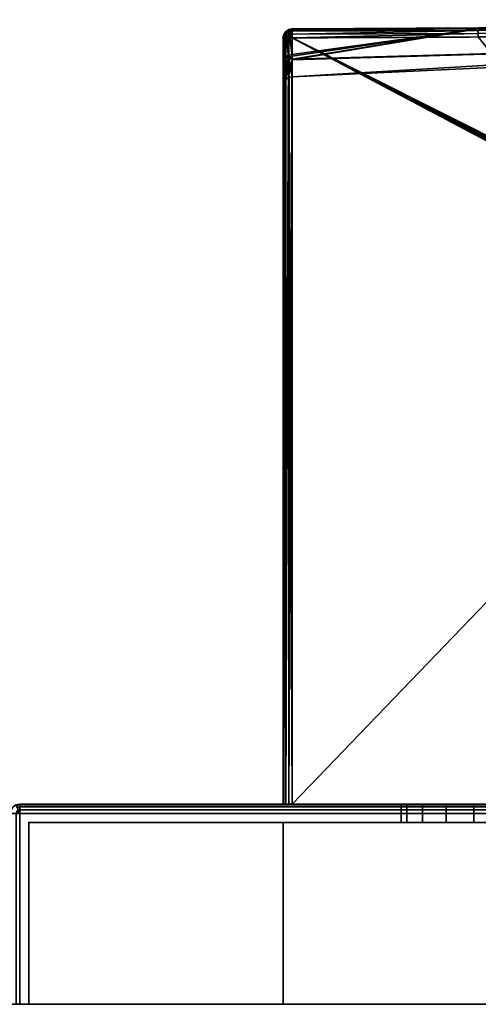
# Model space of a CAD drawing. Header units: millimetres. Extents: x -309 to 8309, y -96 to 57.
# Tile 56 of 95: x 4221 to 4246, y 0 to 54. Entities that reach past the tile are written whole.
import ezdxf

# ---------------------------------------------------------------- set-up
doc = ezdxf.new("R2010")
doc.units = ezdxf.units.MM
doc.layers.add('151', color=7, linetype='Continuous', true_color=0xffffff)
doc.layers.add('31', color=7, linetype='Continuous', true_color=0xffffff)

# ---------------------------------------------------------------- blocks, each defined once
blk = doc.blocks.new('UG_SURFACE_010')
at = {"layer": '151', "color": 252, "linetype": 'Continuous', "lineweight": 35}
for points in [[(4378, -37.3), (4191, -37.3), (4191, 0), (4378, 0)], [(4191, 0), (4191, 0, 2017), (4378, 0, 2017), (4378, 0)], [(4378, 0, 2017), (4191, 0, 2017), (4191, -39.3, 2017), (4378, -39.3, 2017)]]:
    blk.add_3dface(points, dxfattribs=at)
blk = doc.blocks.new('UG_SURFACE_027')
at = {"layer": '31', "color": 251, "linetype": 'Continuous', "lineweight": 35}
for points in [[(4220.809, 10.962, 1000), (4221, 11, 1000), (4221, 10.962, 999.809), (4220.823, 10.927, 999.809)], [(4221, 11, 1050), (4221, 11, 1000), (4220.809, 10.962, 1000), (4220.809, 10.962, 1050)], [(4220.823, 10.927, 1050.191), (4221, 10.962, 1050.191), (4221, 11, 1050), (4220.809, 10.962, 1050)], [(4220.823, 10.927, 999.809), (4221, 10.962, 999.809), (4221, 10.854, 999.646), (4220.865, 10.827, 999.646)], [(4220.865, 10.827, 1050.354), (4221, 10.854, 1050.354), (4221, 10.962, 1050.191), (4220.823, 10.927, 1050.191)], [(4220.865, 10.827, 999.646), (4221, 10.854, 999.646), (4221, 10.691, 999.538), (4220.927, 10.677, 999.538)], [(4220.927, 10.677, 1050.462), (4221, 10.691, 1050.462), (4221, 10.854, 1050.354), (4220.865, 10.827, 1050.354)], [(4221, 11, 1000), (4271, 11, 1000), (4271, 10.962, 999.809), (4221, 10.962, 999.809)], [(4271, 11, 1050), (4221, 11, 1050), (4221, 10.962, 1050.191), (4271, 10.962, 1050.191)], [(4221, 11, 1000), (4244.469, 11, 1014.305), (4246, 11, 1014)], [(4221, 11, 1000), (4221, 11, 1050), (4242, 11, 1032), (4242, 11, 1018)], [(4246, 11, 1014), (4247.531, 11, 1014.305), (4271, 11, 1000), (4221, 11, 1000)], [(4221, 11, 1050), (4242.304, 11, 1033.531), (4242, 11, 1032)], [(4221, 11, 1000), (4243.172, 11, 1015.172), (4244.469, 11, 1014.305)], [(4242, 11, 1018), (4242.304, 11, 1016.469), (4221, 11, 1000)], [(4221, 11, 1050), (4243.172, 11, 1034.828), (4242.304, 11, 1033.531)], [(4242.304, 11, 1016.469), (4243.172, 11, 1015.172), (4221, 11, 1000)], [(4221, 11, 1050), (4271, 11, 1050), (4246, 11, 1036), (4244.469, 11, 1035.696)], [(4244.469, 11, 1035.696), (4243.172, 11, 1034.828), (4221, 11, 1050)], [(4221, 10.962, 999.809), (4271, 10.962, 999.809), (4271, 10.854, 999.646), (4221, 10.854, 999.646)], [(4271, 10.962, 1050.191), (4221, 10.962, 1050.191), (4221, 10.854, 1050.354), (4271, 10.854, 1050.354)], [(4221, 10.854, 999.646), (4271, 10.854, 999.646), (4271, 10.691, 999.538), (4221, 10.691, 999.538)], [(4271, 10.854, 1050.354), (4221, 10.854, 1050.354), (4221, 10.691, 1050.462), (4271, 10.691, 1050.462)], [(4242, 10, 1032), (4242, 11, 1032), (4242.304, 11, 1033.531), (4242.304, 10, 1033.531)], [(4242.304, 10, 1016.469), (4242.304, 11, 1016.469), (4242, 11, 1018), (4242, 10, 1018)], [(4242, 10, 1018), (4242, 11, 1018), (4242, 11, 1032), (4242, 10, 1032)], [(4242.304, 10, 1033.531), (4242.304, 11, 1033.531), (4243.172, 11, 1034.828), (4243.172, 10, 1034.828)], [(4243.172, 10, 1015.172), (4243.172, 11, 1015.172), (4242.304, 11, 1016.469), (4242.304, 10, 1016.469)], [(4243.172, 10, 1034.828), (4243.172, 11, 1034.828), (4244.469, 11, 1035.696), (4244.469, 10, 1035.696)], [(4244.469, 10, 1014.305), (4244.469, 11, 1014.305), (4243.172, 11, 1015.172), (4243.172, 10, 1015.172)], [(4244.469, 10, 1035.696), (4244.469, 11, 1035.696), (4246, 11, 1036), (4246, 10, 1036)], [(4246, 10, 1014), (4246, 11, 1014), (4244.469, 11, 1014.305), (4244.469, 10, 1014.305)], [(4247.531, 11, 1035.696), (4246, 11, 1036), (4271, 11, 1050)], [(4246, 10, 1036), (4246, 11, 1036), (4247.531, 11, 1035.696), (4247.531, 10, 1035.696)], [(4247.531, 10, 1014.305), (4247.531, 11, 1014.305), (4246, 11, 1014), (4246, 10, 1014)], [(4220.809, 10.5, 999.538), (4220.823, 10.573, 999.538), (4221, 10.5, 999.5)], [(4221, 10.5, 1050.5), (4220.823, 10.573, 1050.462), (4220.809, 10.5, 1050.462)], [(4221, 10.5, 999.5), (4221, 0, 999.5), (4220.809, 0, 999.538), (4220.809, 10.5, 999.538)], [(4220.809, 10.5, 1050.462), (4220.809, 0, 1050.462), (4221, 0, 1050.5), (4221, 10.5, 1050.5)], [(4220.823, 10.573, 999.538), (4220.865, 10.635, 999.538), (4221, 10.5, 999.5)], [(4221, 10.5, 1050.5), (4220.865, 10.635, 1050.462), (4220.823, 10.573, 1050.462)], [(4220.865, 10.635, 999.538), (4220.927, 10.677, 999.538), (4221, 10.5, 999.5)], [(4221, 10.5, 1050.5), (4220.927, 10.677, 1050.462), (4220.865, 10.635, 1050.462)], [(4220.927, 10.677, 999.538), (4221, 10.691, 999.538), (4221, 10.5, 999.5)], [(4221, 10.5, 1050.5), (4221, 10.691, 1050.462), (4220.927, 10.677, 1050.462)], [(4221, 10.691, 999.538), (4271, 10.691, 999.538), (4271, 10.5, 999.5), (4221, 10.5, 999.5)], [(4271, 10.691, 1050.462), (4221, 10.691, 1050.462), (4221, 10.5, 1050.5), (4271, 10.5, 1050.5)], [(4271, 10.5, 999.5), (4271, 0, 999.5), (4221, 0, 999.5), (4221, 10.5, 999.5)], [(4271, 0, 1050.5), (4271, 10.5, 1050.5), (4221, 10.5, 1050.5), (4221, 0, 1050.5)], [(4221.5, 0, 1000.5), (4221.5, 10, 1000.5), (4221.5, 10, 1049.5), (4221.5, 0, 1049.5)], [(4221.5, 0, 1049.5), (4221.5, 10, 1049.5), (4270.5, 10, 1049.5), (4270.5, 0, 1049.5)], [(4270.5, 0, 1000.5), (4270.5, 10, 1000.5), (4221.5, 10, 1000.5), (4221.5, 0, 1000.5)], [(4221.5, 10, 1049.5), (4244.469, 10, 1035.696), (4246, 10, 1036)], [(4221.5, 10, 1049.5), (4221.5, 10, 1000.5), (4242, 10, 1018), (4242, 10, 1032)], [(4246, 10, 1036), (4247.531, 10, 1035.696), (4270.5, 10, 1049.5), (4221.5, 10, 1049.5)], [(4221.5, 10, 1000.5), (4242.304, 10, 1016.469), (4242, 10, 1018)], [(4221.5, 10, 1049.5), (4243.172, 10, 1034.828), (4244.469, 10, 1035.696)], [(4242, 10, 1032), (4242.304, 10, 1033.531), (4221.5, 10, 1049.5)], [(4221.5, 10, 1000.5), (4243.172, 10, 1015.172), (4242.304, 10, 1016.469)], [(4242.304, 10, 1033.531), (4243.172, 10, 1034.828), (4221.5, 10, 1049.5)], [(4221.5, 10, 1000.5), (4270.5, 10, 1000.5), (4246, 10, 1014), (4244.469, 10, 1014.305)], [(4244.469, 10, 1014.305), (4243.172, 10, 1015.172), (4221.5, 10, 1000.5)], [(4247.531, 10, 1014.305), (4246, 10, 1014), (4270.5, 10, 1000.5)], [(4221.5, 0, 1000.5), (4221.5, 0, 1049.5), (4220.5, 0, 1050), (4220.5, 0, 1000)], [(4221.5, 0, 1049.5), (4220.646, 0, 1050.354), (4220.538, 0, 1050.191), (4220.5, 0, 1050)], [(4220.5, 0, 1000), (4220.538, 0, 999.809), (4220.646, 0, 999.646), (4221.5, 0, 1000.5)], [(4221, 0, 1050.5), (4220.809, 0, 1050.462), (4220.646, 0, 1050.354), (4221.5, 0, 1049.5)], [(4221.5, 0, 1000.5), (4220.646, 0, 999.646), (4220.809, 0, 999.538), (4221, 0, 999.5)], [(4221.5, 0, 1049.5), (4270.5, 0, 1049.5), (4271, 0, 1050.5), (4221, 0, 1050.5)], [(4270.5, 0, 1000.5), (4221.5, 0, 1000.5), (4221, 0, 999.5), (4271, 0, 999.5)]]:
    blk.add_3dface(points, dxfattribs=at)
blk = doc.blocks.new('UG_SURFACE_028')
at = {"layer": '31', "color": 251, "linetype": 'Continuous', "lineweight": 35}
for points in [[(4235.647, 53.498, 1114.455), (4235.808, 53.606, 1114.455), (4235.807, 53.553, 1114.282)], [(4235.664, 53.481, 1114.66), (4235.817, 53.583, 1114.66), (4235.808, 53.606, 1114.455), (4235.647, 53.498, 1114.455)], [(4235.807, 53.553, 1093.718), (4235.808, 53.606, 1093.544), (4235.647, 53.498, 1093.544)], [(4235.647, 53.498, 1093.544), (4235.808, 53.606, 1093.544), (4235.817, 53.583, 1093.34), (4235.664, 53.481, 1093.34)], [(4235.808, 53.606, 1114.455), (4235.828, 53.557, 1114.28), (4235.807, 53.553, 1114.282)], [(4235.807, 53.553, 1093.718), (4235.828, 53.557, 1093.72), (4235.808, 53.606, 1093.544)], [(4235.998, 53.645, 1114.46), (4235.808, 53.606, 1114.455), (4235.817, 53.583, 1114.66)], [(4235.998, 53.645, 1114.46), (4235.998, 53.643, 1114.456), (4235.808, 53.606, 1114.455)], [(4235.808, 53.606, 1093.544), (4235.998, 53.643, 1093.544), (4235.998, 53.645, 1093.54)], [(4235.817, 53.583, 1093.34), (4235.808, 53.606, 1093.544), (4235.998, 53.645, 1093.54)], [(4235.828, 53.557, 1114.28), (4235.808, 53.606, 1114.455), (4235.998, 53.643, 1114.456)], [(4235.998, 53.643, 1093.544), (4235.808, 53.606, 1093.544), (4235.828, 53.557, 1093.72)], [(4235.817, 53.583, 1114.66), (4235.998, 53.619, 1114.664), (4235.998, 53.645, 1114.46)], [(4235.998, 53.645, 1093.54), (4235.998, 53.619, 1093.336), (4235.817, 53.583, 1093.34)], [(4235.998, 53.619, 1114.664), (4235.817, 53.583, 1114.66), (4235.858, 53.487, 1114.837)], [(4235.858, 53.487, 1093.163), (4235.817, 53.583, 1093.34), (4235.998, 53.619, 1093.336)], [(4235.998, 53.643, 1114.456), (4235.999, 53.587, 1114.264), (4235.828, 53.557, 1114.28)], [(4235.828, 53.557, 1093.72), (4235.999, 53.587, 1093.736), (4235.998, 53.643, 1093.544)], [(4235.858, 53.487, 1114.837), (4235.999, 53.514, 1114.839), (4235.998, 53.619, 1114.664)], [(4235.998, 53.619, 1093.336), (4235.999, 53.514, 1093.161), (4235.858, 53.487, 1093.163)], [(4246.241, 53.649, 1093.713), (4235.992, 51.979, 1098.318), (4267.231, 52.855, 1098.436)], [(4267.231, 52.855, 1109.564), (4235.992, 51.94, 1109.69), (4246.241, 53.649, 1114.287)], [(4246.241, 53.649, 1114.287), (4235.992, 51.94, 1109.69), (4235.993, 52.139, 1110.911)], [(4235.993, 52.236, 1096.805), (4235.992, 51.979, 1098.318), (4246.241, 53.649, 1093.713)], [(4246.241, 53.649, 1093.713), (4235.999, 53.587, 1093.736), (4235.993, 52.236, 1096.805)], [(4235.993, 52.139, 1110.911), (4235.999, 53.587, 1114.264), (4246.241, 53.649, 1114.287)], [(4235.998, 53.643, 1114.456), (4246.241, 53.697, 1114.481), (4246.241, 53.649, 1114.287)], [(4235.998, 53.619, 1114.664), (4246.241, 53.664, 1114.678), (4246.241, 53.697, 1114.481)], [(4246.241, 53.697, 1114.481), (4235.998, 53.645, 1114.46), (4235.998, 53.619, 1114.664)], [(4235.998, 53.643, 1114.456), (4235.998, 53.645, 1114.46), (4246.241, 53.697, 1114.481)], [(4235.998, 53.619, 1093.336), (4235.998, 53.645, 1093.54), (4246.241, 53.697, 1093.519)], [(4246.241, 53.697, 1093.519), (4235.998, 53.645, 1093.54), (4235.998, 53.643, 1093.544)], [(4235.998, 53.643, 1093.544), (4246.241, 53.649, 1093.713), (4246.241, 53.697, 1093.519)], [(4246.241, 53.697, 1093.519), (4246.241, 53.664, 1093.322), (4235.998, 53.619, 1093.336)], [(4246.241, 53.664, 1114.678), (4235.998, 53.619, 1114.664), (4235.999, 53.514, 1114.839)], [(4235.999, 53.514, 1093.161), (4235.998, 53.619, 1093.336), (4246.241, 53.664, 1093.322)], [(4246.241, 53.649, 1114.287), (4235.999, 53.587, 1114.264), (4235.998, 53.643, 1114.456)], [(4235.998, 53.643, 1093.544), (4235.999, 53.587, 1093.736), (4246.241, 53.649, 1093.713)], [(4235.999, 53.514, 1114.839), (4246.241, 53.557, 1114.847), (4246.241, 53.664, 1114.678)], [(4246.241, 53.664, 1093.322), (4246.241, 53.557, 1093.153), (4235.999, 53.514, 1093.161)], [(4267.055, 53.789, 1114.372), (4246.241, 53.697, 1114.481), (4298.499, 53.976, 1114.655)], [(4298.499, 53.904, 1114.794), (4298.499, 53.976, 1114.655), (4246.241, 53.697, 1114.481)], [(4298.499, 53.976, 1093.346), (4298.499, 53.904, 1093.206), (4246.241, 53.664, 1093.322)], [(4298.499, 53.976, 1093.346), (4246.241, 53.697, 1093.519), (4267.055, 53.789, 1093.628)], [(4246.241, 53.664, 1093.322), (4246.241, 53.697, 1093.519), (4298.499, 53.976, 1093.346)], [(4298.5, 53.794, 1114.905), (4298.499, 53.904, 1114.794), (4246.241, 53.664, 1114.678)], [(4246.241, 53.697, 1114.481), (4246.241, 53.664, 1114.678), (4298.499, 53.904, 1114.794)], [(4298.499, 53.904, 1093.206), (4298.5, 53.794, 1093.096), (4246.241, 53.557, 1093.153)], [(4246.241, 53.557, 1093.153), (4246.241, 53.664, 1093.322), (4298.499, 53.904, 1093.206)], [(4298.5, 53.654, 1114.976), (4298.5, 53.794, 1114.905), (4246.241, 53.557, 1114.847)], [(4246.241, 53.664, 1114.678), (4246.241, 53.557, 1114.847), (4298.5, 53.794, 1114.905)], [(4246.242, 53.393, 1093.04), (4246.241, 53.557, 1093.153), (4298.5, 53.794, 1093.096)], [(4267.055, 53.789, 1114.372), (4246.241, 53.649, 1114.287), (4246.241, 53.697, 1114.481)], [(4267.231, 52.855, 1098.436), (4267.055, 53.789, 1093.628), (4246.241, 53.649, 1093.713)], [(4246.241, 53.649, 1114.287), (4267.055, 53.789, 1114.372), (4267.231, 52.855, 1109.564)], [(4246.241, 53.697, 1093.519), (4246.241, 53.649, 1093.713), (4267.055, 53.789, 1093.628)], [(4246.241, 53.557, 1114.847), (4246.242, 53.393, 1114.96), (4298.5, 53.654, 1114.976)], [(4298.5, 53.794, 1093.096), (4298.5, 53.654, 1093.024), (4246.242, 53.393, 1093.04)], [(4298.5, 53.5, 1115), (4298.5, 53.654, 1114.976), (4246.242, 53.393, 1114.96)], [(4246.242, 53.393, 1093.04), (4298.5, 53.654, 1093.024), (4298.5, 53.5, 1093)], [(4235.562, 53.327, 1114.66), (4235.519, 53.229, 1114.455), (4235.5, 53.146, 1114.5)], [(4235.5, 53.146, 1114.5), (4235.526, 53.146, 1114.66), (4235.562, 53.327, 1114.66)], [(4235.562, 53.327, 1093.34), (4235.526, 53.146, 1093.34), (4235.5, 53.146, 1093.5)], [(4235.5, 53.146, 1093.5), (4235.519, 53.229, 1093.544), (4235.562, 53.327, 1093.34)], [(4235.5, 51.665, 1111.07), (4235.5, 53.146, 1114.5), (4235.519, 53.229, 1114.455)], [(4235.519, 53.229, 1093.544), (4235.5, 51.765, 1096.64), (4235.538, 51.944, 1096.702)], [(4235.519, 53.229, 1093.544), (4235.5, 53.146, 1093.5), (4235.5, 51.765, 1096.64)], [(4235.538, 51.845, 1111.01), (4235.5, 51.665, 1111.07), (4235.519, 53.229, 1114.455)], [(4235.5, 11, 1114.5), (4235.5, 53.146, 1114.5), (4235.5, 51.665, 1111.07)], [(4235.5, 51.765, 1096.64), (4235.5, 53.146, 1093.5), (4235.5, 11, 1093.5)], [(4235.5, 11, 1114.5), (4235.538, 11, 1114.691), (4235.526, 53.146, 1114.66)], [(4235.526, 53.146, 1114.66), (4235.5, 53.146, 1114.5), (4235.5, 11, 1114.5)], [(4235.5, 11, 1093.5), (4235.5, 53.146, 1093.5), (4235.526, 53.146, 1093.34)], [(4235.526, 53.146, 1093.34), (4235.538, 11, 1093.309), (4235.5, 11, 1093.5)], [(4235.562, 53.327, 1114.66), (4235.54, 53.337, 1114.455), (4235.519, 53.229, 1114.455)], [(4235.538, 53.315, 1114.41), (4235.519, 53.229, 1114.455), (4235.54, 53.337, 1114.455)], [(4235.54, 53.337, 1093.544), (4235.519, 53.229, 1093.544), (4235.538, 53.315, 1093.59)], [(4235.519, 53.229, 1093.544), (4235.54, 53.337, 1093.544), (4235.562, 53.327, 1093.34)], [(4235.519, 53.229, 1114.455), (4235.538, 53.315, 1114.41), (4235.538, 51.845, 1111.01)], [(4235.538, 51.944, 1096.702), (4235.538, 53.315, 1093.59), (4235.519, 53.229, 1093.544)], [(4235.562, 53.327, 1114.66), (4235.526, 53.146, 1114.66), (4235.543, 53.146, 1114.688)], [(4235.543, 53.146, 1093.312), (4235.526, 53.146, 1093.34), (4235.562, 53.327, 1093.34)], [(4235.538, 11, 1114.691), (4235.543, 53.146, 1114.688), (4235.526, 53.146, 1114.66)], [(4235.526, 53.146, 1093.34), (4235.543, 53.146, 1093.312), (4235.538, 11, 1093.309)], [(4235.54, 53.337, 1114.455), (4235.55, 53.331, 1114.401), (4235.538, 53.315, 1114.41)], [(4235.538, 53.315, 1093.59), (4235.55, 53.331, 1093.599), (4235.54, 53.337, 1093.544)], [(4235.538, 51.845, 1111.01), (4235.538, 53.315, 1114.41), (4235.55, 53.331, 1114.401)], [(4235.55, 53.331, 1093.599), (4235.538, 51.944, 1096.702), (4235.644, 52.096, 1096.756)], [(4235.55, 53.331, 1093.599), (4235.538, 53.315, 1093.59), (4235.538, 51.944, 1096.702)], [(4235.644, 51.998, 1110.959), (4235.538, 51.845, 1111.01), (4235.55, 53.331, 1114.401)], [(4235.631, 53.146, 1114.837), (4235.538, 11, 1114.691), (4235.646, 11, 1114.854)], [(4235.631, 53.146, 1114.837), (4235.543, 53.146, 1114.688), (4235.538, 11, 1114.691)], [(4235.538, 11, 1093.309), (4235.543, 53.146, 1093.312), (4235.631, 53.146, 1093.163)], [(4235.631, 53.146, 1093.163), (4235.646, 11, 1093.146), (4235.538, 11, 1093.309)], [(4235.55, 53.331, 1114.401), (4235.54, 53.337, 1114.455), (4235.647, 53.498, 1114.455)], [(4235.562, 53.327, 1114.66), (4235.664, 53.481, 1114.66), (4235.647, 53.498, 1114.455), (4235.54, 53.337, 1114.455)], [(4235.647, 53.498, 1093.544), (4235.54, 53.337, 1093.544), (4235.55, 53.331, 1093.599)], [(4235.54, 53.337, 1093.544), (4235.647, 53.498, 1093.544), (4235.664, 53.481, 1093.34), (4235.562, 53.327, 1093.34)], [(4235.543, 53.146, 1114.688), (4235.631, 53.146, 1114.837), (4235.659, 53.287, 1114.837), (4235.562, 53.327, 1114.66)], [(4235.562, 53.327, 1093.34), (4235.659, 53.287, 1093.163), (4235.631, 53.146, 1093.163), (4235.543, 53.146, 1093.312)], [(4235.647, 53.498, 1114.455), (4235.646, 53.458, 1114.333), (4235.55, 53.331, 1114.401)], [(4235.55, 53.331, 1093.599), (4235.646, 53.458, 1093.667), (4235.647, 53.498, 1093.544)], [(4235.55, 53.331, 1114.401), (4235.646, 53.458, 1114.333), (4235.644, 51.998, 1110.959)], [(4235.644, 52.096, 1096.756), (4235.646, 53.458, 1093.667), (4235.55, 53.331, 1093.599)], [(4235.659, 53.287, 1114.837), (4235.739, 53.407, 1114.837), (4235.664, 53.481, 1114.66), (4235.562, 53.327, 1114.66)], [(4235.562, 53.327, 1093.34), (4235.664, 53.481, 1093.34), (4235.739, 53.407, 1093.163), (4235.659, 53.287, 1093.163)], [(4235.659, 53.287, 1114.837), (4235.631, 53.146, 1114.837), (4235.649, 53.146, 1114.85)], [(4235.649, 53.146, 1093.15), (4235.631, 53.146, 1093.163), (4235.659, 53.287, 1093.163)], [(4235.646, 11, 1114.854), (4235.649, 53.146, 1114.85), (4235.631, 53.146, 1114.837)], [(4235.631, 53.146, 1093.163), (4235.649, 53.146, 1093.15), (4235.646, 11, 1093.146)], [(4235.646, 53.458, 1093.667), (4235.644, 52.096, 1096.756), (4235.804, 52.199, 1096.792)], [(4235.804, 52.101, 1110.924), (4235.644, 51.998, 1110.959), (4235.646, 53.458, 1114.333)], [(4235.646, 53.458, 1114.333), (4235.807, 53.553, 1114.282), (4235.804, 52.101, 1110.924)], [(4235.804, 52.199, 1096.792), (4235.807, 53.553, 1093.718), (4235.646, 53.458, 1093.667)], [(4235.807, 53.553, 1114.282), (4235.646, 53.458, 1114.333), (4235.647, 53.498, 1114.455)], [(4235.647, 53.498, 1093.544), (4235.646, 53.458, 1093.667), (4235.807, 53.553, 1093.718)], [(4235.798, 53.146, 1114.958), (4235.646, 11, 1114.854), (4235.809, 11, 1114.962)], [(4235.798, 53.146, 1114.958), (4235.649, 53.146, 1114.85), (4235.646, 11, 1114.854)], [(4235.646, 11, 1093.146), (4235.649, 53.146, 1093.15), (4235.798, 53.146, 1093.042)], [(4235.798, 53.146, 1093.042), (4235.809, 11, 1093.038), (4235.646, 11, 1093.146)], [(4235.649, 53.146, 1114.85), (4235.798, 53.146, 1114.958), (4235.814, 53.223, 1114.958), (4235.659, 53.287, 1114.837)], [(4235.659, 53.287, 1093.163), (4235.814, 53.223, 1093.042), (4235.798, 53.146, 1093.042), (4235.649, 53.146, 1093.15)], [(4235.814, 53.223, 1114.958), (4235.857, 53.289, 1114.958), (4235.739, 53.407, 1114.837), (4235.659, 53.287, 1114.837)], [(4235.659, 53.287, 1093.163), (4235.739, 53.407, 1093.163), (4235.857, 53.289, 1093.042), (4235.814, 53.223, 1093.042)], [(4235.739, 53.407, 1114.837), (4235.858, 53.487, 1114.837), (4235.817, 53.583, 1114.66), (4235.664, 53.481, 1114.66)], [(4235.664, 53.481, 1093.34), (4235.817, 53.583, 1093.34), (4235.858, 53.487, 1093.163), (4235.739, 53.407, 1093.163)], [(4235.857, 53.289, 1114.958), (4235.922, 53.332, 1114.958), (4235.858, 53.487, 1114.837), (4235.739, 53.407, 1114.837)], [(4235.739, 53.407, 1093.163), (4235.858, 53.487, 1093.163), (4235.922, 53.332, 1093.042), (4235.857, 53.289, 1093.042)], [(4236, 53.146, 1115), (4235.814, 53.223, 1114.958), (4235.798, 53.146, 1114.958), (4235.809, 53.146, 1114.96)], [(4235.798, 53.146, 1093.042), (4235.814, 53.223, 1093.042), (4236, 53.146, 1093), (4235.809, 53.146, 1093.04)], [(4235.809, 11, 1114.962), (4235.809, 53.146, 1114.96), (4235.798, 53.146, 1114.958)], [(4235.798, 53.146, 1093.042), (4235.809, 53.146, 1093.04), (4235.809, 11, 1093.038)], [(4235.804, 52.101, 1110.924), (4235.807, 53.553, 1114.282), (4235.828, 53.557, 1114.28)], [(4235.828, 53.557, 1093.72), (4235.804, 52.199, 1096.792), (4235.993, 52.236, 1096.805)], [(4235.828, 53.557, 1093.72), (4235.807, 53.553, 1093.718), (4235.804, 52.199, 1096.792)], [(4235.993, 52.139, 1110.911), (4235.804, 52.101, 1110.924), (4235.828, 53.557, 1114.28)], [(4236, 11, 1115), (4236, 53.146, 1115), (4235.809, 53.146, 1114.96)], [(4235.809, 53.146, 1114.96), (4235.809, 11, 1114.962), (4236, 11, 1115)], [(4235.809, 11, 1093.038), (4235.809, 53.146, 1093.04), (4236, 53.146, 1093)], [(4236, 53.146, 1093), (4236, 11, 1093), (4235.809, 11, 1093.038)], [(4236, 53.146, 1115), (4235.857, 53.289, 1114.958), (4235.814, 53.223, 1114.958)], [(4235.814, 53.223, 1093.042), (4235.857, 53.289, 1093.042), (4236, 53.146, 1093)], [(4235.828, 53.557, 1114.28), (4235.999, 53.587, 1114.264), (4235.993, 52.139, 1110.911)], [(4235.993, 52.236, 1096.805), (4235.999, 53.587, 1093.736), (4235.828, 53.557, 1093.72)], [(4236, 53.146, 1115), (4235.922, 53.332, 1114.958), (4235.857, 53.289, 1114.958)], [(4235.857, 53.289, 1093.042), (4235.922, 53.332, 1093.042), (4236, 53.146, 1093)], [(4235.999, 53.348, 1114.957), (4235.999, 53.514, 1114.839), (4235.858, 53.487, 1114.837)], [(4235.858, 53.487, 1093.163), (4235.999, 53.514, 1093.161), (4235.999, 53.348, 1093.043)], [(4235.858, 53.487, 1114.837), (4235.922, 53.332, 1114.958), (4235.999, 53.348, 1114.957)], [(4235.999, 53.348, 1093.043), (4235.922, 53.332, 1093.042), (4235.858, 53.487, 1093.163)], [(4235.999, 53.347, 1114.958), (4235.999, 53.348, 1114.957), (4235.922, 53.332, 1114.958)], [(4235.922, 53.332, 1093.042), (4235.999, 53.348, 1093.043), (4235.999, 53.347, 1093.042)], [(4235.922, 53.332, 1114.958), (4236, 53.146, 1115), (4235.999, 53.347, 1114.958)], [(4235.999, 53.347, 1093.042), (4236, 53.146, 1093), (4235.922, 53.332, 1093.042)], [(4235.999, 53.348, 1114.957), (4246.242, 53.393, 1114.96), (4246.241, 53.557, 1114.847)], [(4246.241, 53.557, 1114.847), (4235.999, 53.514, 1114.839), (4235.999, 53.348, 1114.957)], [(4235.999, 53.348, 1093.043), (4235.999, 53.514, 1093.161), (4246.241, 53.557, 1093.153)], [(4246.241, 53.557, 1093.153), (4246.242, 53.393, 1093.04), (4235.999, 53.348, 1093.043)], [(4246.242, 53.393, 1114.96), (4235.999, 53.347, 1114.958), (4236, 53.146, 1115)], [(4235.999, 53.348, 1114.957), (4235.999, 53.347, 1114.958), (4246.242, 53.393, 1114.96)], [(4236, 53.146, 1093), (4235.999, 53.347, 1093.042), (4246.242, 53.393, 1093.04)], [(4246.242, 53.393, 1093.04), (4235.999, 53.347, 1093.042), (4235.999, 53.348, 1093.043)], [(4236, 53.146, 1115), (4246.243, 53.197, 1115), (4246.242, 53.393, 1114.96)], [(4246.242, 53.393, 1093.04), (4246.243, 53.197, 1093), (4236, 53.146, 1093)], [(4246.243, 53.197, 1115), (4236, 53.146, 1115), (4252.506, 44.859, 1115), (4252.756, 45.082, 1115)], [(4252.688, 45.034, 1093), (4252.455, 44.787, 1093), (4236, 53.146, 1093), (4246.243, 53.197, 1093)], [(4252.316, 27.953, 1115), (4252.364, 44.489, 1115), (4236, 53.146, 1115), (4236, 11, 1115)], [(4252.364, 44.489, 1115), (4252.372, 44.58, 1115), (4236, 53.146, 1115)], [(4252.372, 44.58, 1115), (4252.396, 44.667, 1115), (4236, 53.146, 1115)], [(4252.396, 44.667, 1115), (4252.506, 44.859, 1115), (4236, 53.146, 1115)], [(4236, 11, 1093), (4236, 53.146, 1093), (4252.364, 44.489, 1093), (4252.316, 27.953, 1093)], [(4236, 53.146, 1093), (4252.379, 44.612, 1093), (4252.364, 44.489, 1093)], [(4236, 53.146, 1093), (4252.455, 44.787, 1093), (4252.379, 44.612, 1093)], [(4246.242, 53.393, 1114.96), (4246.243, 53.197, 1115), (4298.5, 53.5, 1115)], [(4298.5, 53.5, 1093), (4246.243, 53.197, 1093), (4246.242, 53.393, 1093.04)], [(4235.988, 51.011, 1104), (4267.301, 52.475, 1104), (4267.231, 52.855, 1098.436)], [(4235.988, 51.011, 1104), (4235.992, 51.94, 1109.69), (4267.231, 52.855, 1109.564)], [(4267.231, 52.855, 1109.564), (4267.301, 52.475, 1104), (4235.988, 51.011, 1104)], [(4267.231, 52.855, 1098.436), (4235.992, 51.979, 1098.318), (4235.988, 51.011, 1104)], [(4235.537, 50.7, 1104), (4235.642, 50.861, 1104), (4235.644, 52.096, 1096.756)], [(4235.644, 52.096, 1096.756), (4235.538, 51.944, 1096.702), (4235.537, 50.7, 1104)], [(4235.538, 51.845, 1111.01), (4235.644, 51.998, 1110.959), (4235.642, 50.861, 1104)], [(4235.642, 50.861, 1104), (4235.8, 50.97, 1104), (4235.804, 52.199, 1096.792)], [(4235.804, 52.199, 1096.792), (4235.644, 52.096, 1096.756), (4235.642, 50.861, 1104)], [(4235.8, 50.97, 1104), (4235.642, 50.861, 1104), (4235.644, 51.998, 1110.959)], [(4235.644, 51.998, 1110.959), (4235.804, 52.101, 1110.924), (4235.8, 50.97, 1104)], [(4235.8, 50.97, 1104), (4235.804, 52.101, 1110.924), (4235.992, 51.94, 1109.69)], [(4235.992, 51.979, 1098.318), (4235.993, 52.236, 1096.805), (4235.804, 52.199, 1096.792)], [(4235.804, 52.199, 1096.792), (4235.988, 51.011, 1104), (4235.992, 51.979, 1098.318)], [(4235.804, 52.101, 1110.924), (4235.993, 52.139, 1110.911), (4235.992, 51.94, 1109.69)], [(4267.301, 52.475, 1104), (4235.988, 51.011, 1104), (4235.988, 51.011, 1104)], [(4235.537, 50.7, 1104), (4235.538, 51.944, 1096.702), (4235.5, 51.765, 1096.64)], [(4235.5, 51.665, 1111.07), (4235.538, 51.845, 1111.01), (4235.537, 50.7, 1104)], [(4235.5, 11, 1093.5), (4235.5, 50.511, 1104), (4235.5, 51.765, 1096.64)], [(4235.5, 51.765, 1096.64), (4235.5, 50.511, 1104), (4235.537, 50.7, 1104)], [(4235.5, 51.665, 1111.07), (4235.5, 50.511, 1104), (4235.5, 11, 1093.5), (4235.5, 11, 1114.5)], [(4235.537, 50.7, 1104), (4235.5, 50.511, 1104), (4235.5, 51.665, 1111.07)], [(4235.642, 50.861, 1104), (4235.537, 50.7, 1104), (4235.538, 51.845, 1111.01)], [(4235.992, 51.94, 1109.69), (4235.988, 51.011, 1104), (4235.8, 50.97, 1104)], [(4236, 11, 1115), (4252.256, 11, 1115), (4252.316, 27.953, 1115)], [(4252.316, 27.953, 1093), (4252.256, 11, 1093), (4236, 11, 1093)], [(4220.823, 10.927, 1129.191), (4221, 10.962, 1129.191), (4221, 11, 1129), (4220.809, 10.962, 1129)], [(4221, 11, 1129), (4221, 11, 1079), (4220.809, 10.962, 1079), (4220.809, 10.962, 1129)], [(4220.809, 10.962, 1079), (4221, 11, 1079), (4221, 10.962, 1078.809), (4220.823, 10.927, 1078.809)], [(4220.865, 10.827, 1129.354), (4221, 10.854, 1129.354), (4221, 10.962, 1129.191), (4220.823, 10.927, 1129.191)], [(4220.823, 10.927, 1078.809), (4221, 10.962, 1078.809), (4221, 10.854, 1078.646), (4220.865, 10.827, 1078.646)], [(4220.927, 10.677, 1129.462), (4221, 10.691, 1129.462), (4221, 10.854, 1129.354), (4220.865, 10.827, 1129.354)], [(4220.865, 10.827, 1078.646), (4221, 10.854, 1078.646), (4221, 10.691, 1078.538), (4220.927, 10.677, 1078.538)], [(4271, 11, 1129), (4221, 11, 1129), (4221, 10.962, 1129.191), (4271, 10.962, 1129.191)], [(4221, 11, 1079), (4271, 11, 1079), (4271, 10.962, 1078.809), (4221, 10.962, 1078.809)], [(4221, 11, 1079), (4221, 11, 1129), (4235.5, 11, 1114.5), (4235.5, 11, 1093.5)], [(4221, 11, 1129), (4235.538, 11, 1114.691), (4235.5, 11, 1114.5)], [(4235.5, 11, 1093.5), (4235.538, 11, 1093.309), (4221, 11, 1079)], [(4271, 11, 1079), (4221, 11, 1079), (4236, 11, 1093), (4252.256, 11, 1093)], [(4221, 11, 1129), (4235.646, 11, 1114.854), (4235.538, 11, 1114.691)], [(4221, 11, 1079), (4235.809, 11, 1093.038), (4236, 11, 1093)], [(4235.538, 11, 1093.309), (4235.646, 11, 1093.146), (4221, 11, 1079)], [(4221, 11, 1129), (4235.809, 11, 1114.962), (4235.646, 11, 1114.854)], [(4235.646, 11, 1093.146), (4235.809, 11, 1093.038), (4221, 11, 1079)], [(4221, 11, 1129), (4271, 11, 1129), (4252.256, 11, 1115), (4236, 11, 1115)], [(4236, 11, 1115), (4235.809, 11, 1114.962), (4221, 11, 1129)], [(4271, 10.962, 1129.191), (4221, 10.962, 1129.191), (4221, 10.854, 1129.354), (4271, 10.854, 1129.354)], [(4221, 10.962, 1078.809), (4271, 10.962, 1078.809), (4271, 10.854, 1078.646), (4221, 10.854, 1078.646)], [(4271, 10.854, 1129.354), (4221, 10.854, 1129.354), (4221, 10.691, 1129.462), (4271, 10.691, 1129.462)], [(4221, 10.854, 1078.646), (4271, 10.854, 1078.646), (4271, 10.691, 1078.538), (4221, 10.691, 1078.538)], [(4221, 10.5, 1129.5), (4220.823, 10.573, 1129.462), (4220.809, 10.5, 1129.462)], [(4220.809, 10.5, 1078.538), (4220.823, 10.573, 1078.538), (4221, 10.5, 1078.5)], [(4220.809, 10.5, 1129.462), (4220.809, 0, 1129.462), (4221, 0, 1129.5), (4221, 10.5, 1129.5)], [(4221, 10.5, 1078.5), (4221, 0, 1078.5), (4220.809, 0, 1078.538), (4220.809, 10.5, 1078.538)], [(4221, 10.5, 1129.5), (4220.865, 10.635, 1129.462), (4220.823, 10.573, 1129.462)], [(4220.823, 10.573, 1078.538), (4220.865, 10.635, 1078.538), (4221, 10.5, 1078.5)], [(4221, 10.5, 1129.5), (4220.927, 10.677, 1129.462), (4220.865, 10.635, 1129.462)], [(4220.865, 10.635, 1078.538), (4220.927, 10.677, 1078.538), (4221, 10.5, 1078.5)], [(4221, 10.5, 1129.5), (4221, 10.691, 1129.462), (4220.927, 10.677, 1129.462)], [(4220.927, 10.677, 1078.538), (4221, 10.691, 1078.538), (4221, 10.5, 1078.5)], [(4271, 10.691, 1129.462), (4221, 10.691, 1129.462), (4221, 10.5, 1129.5), (4271, 10.5, 1129.5)], [(4221, 10.691, 1078.538), (4271, 10.691, 1078.538), (4271, 10.5, 1078.5), (4221, 10.5, 1078.5)], [(4221, 10.5, 1129.5), (4221, 0, 1129.5), (4271, 0, 1129.5), (4271, 10.5, 1129.5)], [(4271, 10.5, 1078.5), (4271, 0, 1078.5), (4221, 0, 1078.5), (4221, 10.5, 1078.5)], [(4221.5, 0, 1079.5), (4221.5, 10, 1079.5), (4221.5, 10, 1128.5), (4221.5, 0, 1128.5)], [(4221.5, 0, 1128.5), (4221.5, 10, 1128.5), (4270.5, 10, 1128.5), (4270.5, 0, 1128.5)], [(4270.5, 0, 1079.5), (4270.5, 10, 1079.5), (4221.5, 10, 1079.5), (4221.5, 0, 1079.5)], [(4270.5, 10, 1128.5), (4221.5, 10, 1128.5), (4235.5, 10, 1115), (4252.5, 10, 1115)], [(4221.5, 10, 1128.5), (4221.5, 10, 1079.5), (4235.5, 10, 1093), (4235.5, 10, 1115)], [(4221.5, 10, 1079.5), (4270.5, 10, 1079.5), (4252.5, 10, 1093), (4235.5, 10, 1093)], [(4235.5, 10, 1093), (4252.5, 10, 1093), (4252.5, 0, 1093), (4235.5, 0, 1093)], [(4235.5, 10, 1115), (4235.5, 10, 1093), (4235.5, 0, 1093), (4235.5, 0, 1115)], [(4252.5, 10, 1115), (4235.5, 10, 1115), (4235.5, 0, 1115), (4252.5, 0, 1115)], [(4221.5, 0, 1079.5), (4221.5, 0, 1128.5), (4220.5, 0, 1129), (4220.5, 0, 1079)], [(4221.5, 0, 1128.5), (4220.646, 0, 1129.354), (4220.538, 0, 1129.191), (4220.5, 0, 1129)], [(4220.5, 0, 1079), (4220.538, 0, 1078.809), (4220.646, 0, 1078.646), (4221.5, 0, 1079.5)], [(4221, 0, 1129.5), (4220.809, 0, 1129.462), (4220.646, 0, 1129.354), (4221.5, 0, 1128.5)], [(4221.5, 0, 1079.5), (4220.646, 0, 1078.646), (4220.809, 0, 1078.538), (4221, 0, 1078.5)], [(4221.5, 0, 1128.5), (4270.5, 0, 1128.5), (4271, 0, 1129.5), (4221, 0, 1129.5)], [(4270.5, 0, 1079.5), (4221.5, 0, 1079.5), (4221, 0, 1078.5), (4271, 0, 1078.5)], [(4235.5, 0, 1115), (4235.5, 0, 1093), (4255.12, 0, 1103.971), (4254.715, 0, 1109.221)], [(4235.5, 0, 1093), (4252.5, 0, 1093), (4254.289, 0, 1098.233)], [(4254.289, 0, 1098.233), (4255.329, 0, 1101.272), (4255.12, 0, 1103.971), (4235.5, 0, 1093)], [(4254.715, 0, 1109.221), (4254.656, 0, 1109.987), (4252.5, 0, 1115), (4235.5, 0, 1115)]]:
    blk.add_3dface(points, dxfattribs=at)

msp = doc.modelspace()

# ---------------------------------------------------------------- linework, layer by layer
at = {"layer": '151', "color": 252, "linetype": 'Continuous', "lineweight": 35}
for p, q in [((4378, 0, 2017), (4191, 0, 2017)), ((4378, 0), (4191, 0))]:
    msp.add_line(p, q, dxfattribs=at)
at = {"layer": '31', "color": 251, "linetype": 'Continuous', "lineweight": 35}
for p, q in [((4235.5, 11, 1114.5), (4235.5, 53.146, 1114.5)), ((4235.5, 53.146, 1093.5), (4235.5, 11, 1093.5)), ((4236, 11, 1093), (4236, 53.146, 1093)), ((4236, 53.146, 1115), (4236, 11, 1115)), ((4221, 11, 1079), (4221, 11, 1129)), ((4271, 11, 1079), (4221, 11, 1079)), ((4221, 11, 1129), (4271, 11, 1129)), ((4271, 11, 1000), (4221, 11, 1000)), ((4221, 11, 1050), (4271, 11, 1050)), ((4221, 11, 1000), (4221, 11, 1050)), ((4235.5, 11, 1114.5), (4235.5, 11, 1093.5)), ((4236, 11, 1115), (4252.256, 11, 1115)), ((4236, 11, 1093), (4252.256, 11, 1093)), ((4242, 11, 1018), (4242, 10, 1018)), ((4242, 11, 1032), (4242, 10, 1032)), ((4242, 11, 1018), (4242, 11, 1032)), ((4271, 10.5, 1129.5), (4221, 10.5, 1129.5)), ((4221, 10.5, 1078.5), (4271, 10.5, 1078.5)), ((4221, 10.5, 1129.5), (4221, 0, 1129.5)), ((4221, 0, 1078.5), (4221, 10.5, 1078.5)), ((4221, 10.5, 999.5), (4271, 10.5, 999.5)), ((4221, 10.5, 1050.5), (4221, 0, 1050.5)), ((4221, 0, 999.5), (4221, 10.5, 999.5)), ((4271, 10.5, 1050.5), (4221, 10.5, 1050.5)), ((4221.5, 10, 1079.5), (4270.5, 10, 1079.5)), ((4270.5, 10, 1128.5), (4221.5, 10, 1128.5)), ((4221.5, 0, 1128.5), (4221.5, 10, 1128.5)), ((4221.5, 0, 1079.5), (4221.5, 10, 1079.5)), ((4221.5, 10, 1128.5), (4221.5, 10, 1079.5)), ((4221.5, 10, 1000.5), (4270.5, 10, 1000.5)), ((4221.5, 0, 1000.5), (4221.5, 10, 1000.5)), ((4270.5, 10, 1049.5), (4221.5, 10, 1049.5)), ((4221.5, 10, 1049.5), (4221.5, 10, 1000.5)), ((4221.5, 0, 1049.5), (4221.5, 10, 1049.5)), ((4235.5, 10, 1093), (4235.5, 0, 1093)), ((4235.5, 10, 1115), (4235.5, 0, 1115)), ((4235.5, 10, 1115), (4235.5, 10, 1093)), ((4252.5, 10, 1115), (4235.5, 10, 1115)), ((4235.5, 10, 1093), (4252.5, 10, 1093)), ((4242, 10, 1032), (4242, 10, 1018)), ((4221, 0, 1078.5), (4271, 0, 1078.5)), ((4271, 0, 1050.5), (4221, 0, 1050.5)), ((4221, 0, 999.5), (4271, 0, 999.5)), ((4271, 0, 1129.5), (4221, 0, 1129.5)), ((4270.5, 0, 1128.5), (4221.5, 0, 1128.5)), ((4221.5, 0, 1128.5), (4221.5, 0, 1079.5)), ((4221.5, 0, 1079.5), (4270.5, 0, 1079.5)), ((4270.5, 0, 1049.5), (4221.5, 0, 1049.5)), ((4221.5, 0, 1049.5), (4221.5, 0, 1000.5)), ((4221.5, 0, 1000.5), (4270.5, 0, 1000.5)), ((4252.5, 0, 1115), (4235.5, 0, 1115)), ((4235.5, 0, 1093), (4252.5, 0, 1093)), ((4235.5, 0, 1115), (4235.5, 0, 1093))]:
    msp.add_line(p, q, dxfattribs=at)
at = {"layer": '31', "color": 251, "linetype": 'Continuous', "lineweight": 35, "extrusion": (-0.999994, -0.003565, 0)}
for centre, start, end in [((-38.046, 1114.5, -4236.163), 90, 208.1771), ((-38.046, 1093.5, -4236.163), 151.8229, 270)]:
    msp.add_arc(centre, 0.5, start, end, dxfattribs=at)
at = {"layer": '31', "color": 251, "linetype": 'Continuous', "lineweight": 35, "extrusion": (2.75246e-14, -0.4722, -0.881491)}
msp.add_arc((4236, 479.419, -1007.518), 0.5, 180, 269.82, dxfattribs=at)
at = {"layer": '31', "color": 251, "linetype": 'Continuous', "lineweight": 35, "extrusion": (0, 0.4722, -0.881491)}
msp.add_arc((-4236, 563.199, -938.815), 0.5, 0, 89.82, dxfattribs=at)
at = {"layer": '31', "color": 251, "linetype": 'Continuous', "lineweight": 35, "extrusion": (6.93889e-14, -1, 0)}
msp.add_arc((4236, 1093.5, -53.146), 0.5, 180, 270, dxfattribs=at)
at = {"layer": '31', "color": 251, "linetype": 'Continuous', "lineweight": 35, "extrusion": (0, 1, 0)}
for centre, radius, start, end in [((-4236, 1114.5, 53.146), 0.5, 0, 90), ((-4246, 1018, 11), 4, 180, 0), ((-4246, 1032, 11), 4, 0, 180), ((-4221, 1079, 10.5), 0.5, 270, 0), ((-4221, 1129, 10.5), 0.5, 0, 90), ((-4221, 1050, 10.5), 0.5, 0, 90), ((-4221, 1000, 10.5), 0.5, 270, 0)]:
    msp.add_arc(centre, radius, start, end, dxfattribs=at)
at = {"layer": '31', "color": 251, "linetype": 'Continuous', "lineweight": 35, "extrusion": (0, 0, -1)}
for centre in [(-4221, 10.5, -1079), (-4221, 10.5, -1129)]:
    msp.add_arc(centre, 0.5, 0, 90, dxfattribs=at)
at = {"layer": '31', "color": 251, "linetype": 'Continuous', "lineweight": 35}
for centre in [(4221, 10.5, 1050), (4221, 10.5, 1000)]:
    msp.add_arc(centre, 0.5, 90, 180, dxfattribs=at)
at = {"layer": '31', "color": 251, "linetype": 'Continuous', "lineweight": 35, "extrusion": (1, 0, 0)}
for centre, start, end in [((10.5, 1079, 4221), 270, 0), ((10.5, 1129, 4221), 0, 90), ((10.5, 1050, 4221), 0, 90), ((10.5, 1000, 4221), 270, 0)]:
    msp.add_arc(centre, 0.5, start, end, dxfattribs=at)
at = {"layer": '31', "color": 251, "linetype": 'Continuous', "lineweight": 35, "extrusion": (0, -1, 0)}
for centre, radius, start, end in [((4236, 1114.5, -11), 0.5, 90, 180), ((4236, 1093.5, -11), 0.5, 180, 270), ((4246, 1032, -10), 4, 0, 180), ((4246, 1018, -10), 4, 180, 0), ((4221, 1079), 0.5, 180, 270), ((4221, 1129), 0.5, 90, 180), ((4221, 1000), 0.5, 180, 270), ((4221, 1050), 0.5, 90, 180)]:
    msp.add_arc(centre, radius, start, end, dxfattribs=at)
at = {"layer": '31', "color": 251, "linetype": 'Continuous', "lineweight": 35}
for points, knots in [([(4235.998, 53.587, 1114.264), (4246.415, 53.633, 1114.28), (4256.832, 53.74, 1114.321), (4277.665, 53.913, 1114.421), (4288.081, 53.973, 1114.474), (4308.915, 54.027, 1114.526), (4319.332, 54.074, 1114.58), (4340.166, 54.132, 1114.685), (4350.582, 54.143, 1114.73), (4360.999, 54.146, 1114.747)], [0, 0, 0, 0, 0.25, 0.25, 0.5, 0.5, 0.75, 0.75, 1, 1, 1, 1]), ([(4360.999, 54.146, 1093.253), (4350.582, 54.143, 1093.27), (4340.166, 54.132, 1093.315), (4319.332, 54.074, 1093.42), (4308.915, 54.027, 1093.474), (4288.081, 53.973, 1093.526), (4277.665, 53.913, 1093.579), (4256.832, 53.74, 1093.679), (4246.415, 53.633, 1093.72), (4235.998, 53.587, 1093.736)], [0, 0, 0, 0, 0.25, 0.25, 0.5, 0.5, 0.75, 0.75, 1, 1, 1, 1]), ([(4236, 53.146, 1093), (4246.417, 53.183, 1093), (4256.833, 53.27, 1093), (4277.666, 53.416, 1093), (4288.083, 53.473, 1093), (4319.333, 53.554, 1093), (4340.166, 53.685, 1093), (4361, 53.711, 1093)], [0, 0, 0, 0, 0.25, 0.25, 0.5, 0.5, 1, 1, 1, 1]), ([(4361, 53.711, 1115), (4340.166, 53.685, 1115), (4319.333, 53.554, 1115), (4288.083, 53.473, 1115), (4277.666, 53.416, 1115), (4256.833, 53.27, 1115), (4246.417, 53.183, 1115), (4236, 53.146, 1115)], [0, 0, 0, 0, 0.5, 0.5, 0.75, 0.75, 1, 1, 1, 1]), ([(4235.5, 53.146, 1114.5), (4235.5, 52.28, 1112.882), (4235.5, 51.616, 1111.157), (4235.5, 50.735, 1107.631), (4235.5, 50.511, 1105.832), (4235.5, 50.512, 1102.162), (4235.5, 50.736, 1100.365), (4235.5, 51.616, 1096.844), (4235.5, 52.28, 1095.118), (4235.5, 53.146, 1093.5)], [0, 0, 0, 0, 0.25, 0.25, 0.5, 0.5, 0.75, 0.75, 1, 1, 1, 1]), ([(4235.998, 53.587, 1093.736), (4235.995, 52.74, 1095.317), (4235.993, 52.092, 1097.004), (4235.989, 51.231, 1100.444), (4235.988, 51.012, 1102.2), (4235.988, 51.011, 1105.787), (4235.989, 51.229, 1107.545), (4235.993, 52.09, 1110.991), (4235.995, 52.74, 1112.683), (4235.998, 53.587, 1114.264)], [0, 0, 0, 0, 0.25, 0.25, 0.5, 0.5, 0.75, 0.75, 1, 1, 1, 1])]:
    msp.add_open_spline(points, degree=3, knots=knots, dxfattribs=at)

# ---------------------------------------------------------------- block references
at = {"layer": '151', "color": 252, "linetype": 'Continuous', "lineweight": 35}
msp.add_blockref('UG_SURFACE_010', (0, 0), dxfattribs=at)
at = {"layer": '31', "color": 251, "linetype": 'Continuous', "lineweight": 35}
for name in ['UG_SURFACE_028', 'UG_SURFACE_027']:
    msp.add_blockref(name, (0, 0), dxfattribs=at)

doc.saveas('drawing.dxf')
